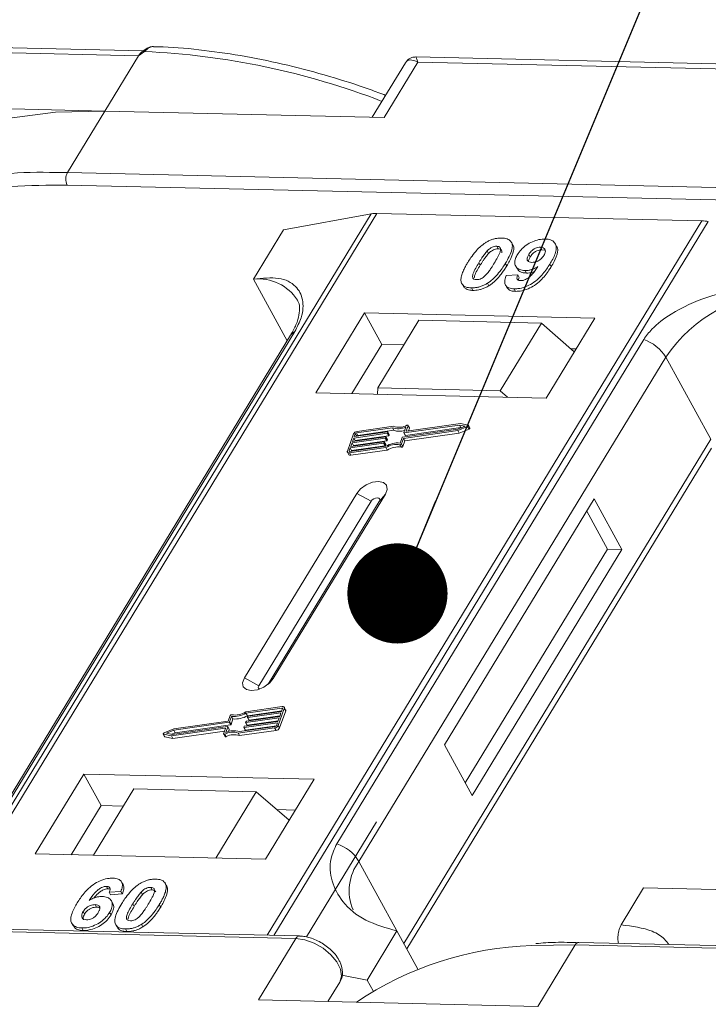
# Model space of a CAD drawing. Header units: millimetres. Extents: x 506 to 1981, y 649 to 1682.
# Tile 66 of 86: x 1622 to 1656, y 1448 to 1497. Entities that reach past the tile are written whole.
import ezdxf

# ---------------------------------------------------------------- set-up
doc = ezdxf.new("R2010")
doc.units = ezdxf.units.MM
doc.linetypes.add('PHANTOM2', pattern=[31.75, 15.875, -3.175, 3.175, -3.175, 3.175, -3.175])
doc.styles.get("Standard").update_dxf_attribs({"font": '仿宋_GB2312.ttf', "width": 0.8})
doc.dimstyles.new('ISO-25.1', dxfattribs={"dimtxt": 6, "dimasz": 5, "dimexe": 3.5, "dimexo": 0.625, "dimgap": 1.5, "dimtad": 1, "dimtoh": 1, "dimtxsty": 'Standard', "dimcen": 2.5, "dimadec": 0, "dimazin": 0, "dimtfac": 1, "dimtmove": 0, "dimatfit": 3, "dimfxl": 0, "dimarcsym": 0})

msp = doc.modelspace()

# ---------------------------------------------------------------- linework, layer by layer
at = {"color": 7, "linetype": 'Continuous', "lineweight": 15}
for p, q in [((1628.036, 1495.747), (1593.499, 1496.54)), ((1593.597, 1496.28), (1627.78, 1495.495)), ((1627.78, 1495.495), (1626.099, 1492.733)), ((1628.079, 1495.706), (1627.78, 1495.495)), ((1674.347, 1494.685), (1641.626, 1495.435)), ((1641.097, 1495.138), (1639.448, 1492.427)), ((1640.043, 1492.413), (1641.723, 1495.175)), ((1641.723, 1495.175), (1674.468, 1494.424)), ((1626.099, 1492.733), (1612.155, 1493.053)), ((1624.232, 1489.664), (1626.099, 1492.733)), ((1626.099, 1492.733), (1640.043, 1492.413)), ((1624.232, 1489.664), (1623.344, 1489.67)), ((1658.415, 1488.88), (1624.232, 1489.664)), ((1624.217, 1489.042), (1658.4, 1488.258)), ((1639.395, 1487.608), (1617.715, 1451.978)), ((1617.984, 1451.972), (1639.681, 1487.629)), ((1635.018, 1486.802), (1639.395, 1487.608)), ((1639.681, 1487.629), (1655.898, 1487.257)), ((1655.898, 1487.257), (1634.201, 1451.6)), ((1634.534, 1451.592), (1656.214, 1487.222)), ((1635.018, 1486.802), (1633.524, 1484.347)), ((1646.455, 1486.059), (1646.386, 1486.185)), ((1648.642, 1485.994), (1648.573, 1486.12)), ((1645.185, 1485.755), (1645.254, 1485.629)), ((1645.657, 1485.989), (1645.726, 1485.863)), ((1647.257, 1485.579), (1647.326, 1485.453)), ((1647.911, 1485.813), (1647.842, 1485.939)), ((1647.911, 1485.813), (1648.039, 1485.787)), ((1644.763, 1485.164), (1644.832, 1485.038)), ((1646.155, 1485.003), (1646.086, 1485.129)), ((1648.378, 1484.973), (1648.309, 1485.1)), ((1646.603, 1485), (1646.672, 1484.874)), ((1647.068, 1484.775), (1647.137, 1484.649)), ((1633.524, 1484.347), (1635.206, 1481.272)), ((1645.2, 1484.146), (1645.269, 1484.02)), ((1646.127, 1484.521), (1646.711, 1484.56)), ((1646.711, 1484.56), (1646.78, 1484.434)), ((1643.968, 1484.048), (1644.037, 1483.922)), ((1644.393, 1483.911), (1644.462, 1483.785)), ((1646.092, 1484.055), (1646.161, 1483.929)), ((1646.526, 1483.862), (1646.595, 1483.736)), ((1639.055, 1482.665), (1636.627, 1478.675)), ((1650.548, 1482.401), (1639.055, 1482.665)), ((1639.055, 1482.665), (1639.917, 1481.089)), ((1641.777, 1482.291), (1639.723, 1478.915)), ((1647.883, 1482.151), (1641.777, 1482.291)), ((1645.829, 1478.775), (1647.883, 1482.151)), ((1647.883, 1482.151), (1649.527, 1480.724)), ((1648.12, 1478.411), (1650.548, 1482.401)), ((1620.272, 1456.563), (1635.585, 1481.729)), ((1635.37, 1481.542), (1620.057, 1456.376)), ((1652.989, 1481.329), (1637.676, 1456.164)), ((1639.917, 1481.089), (1638.423, 1478.634)), ((1641.03, 1481.063), (1639.917, 1481.089)), ((1649.614, 1480.866), (1649.356, 1480.872)), ((1638.784, 1455.286), (1654.097, 1480.452)), ((1656.338, 1476.355), (1654.097, 1480.452)), ((1636.627, 1478.675), (1648.12, 1478.411)), ((1639.723, 1478.915), (1639.7, 1478.604)), ((1645.829, 1478.775), (1639.723, 1478.915)), ((1646.197, 1478.455), (1645.829, 1478.775)), ((1638.55, 1476.488), (1640.21, 1476.724)), ((1640.448, 1476.926), (1638.66, 1476.672)), ((1640.502, 1477.001), (1638.685, 1476.743)), ((1638.729, 1476.546), (1640.517, 1476.8)), ((1640.227, 1476.709), (1640.214, 1476.674)), ((1640.296, 1476.592), (1640.227, 1476.718)), ((1640.296, 1476.583), (1640.227, 1476.709)), ((1640.517, 1476.8), (1640.448, 1476.926)), ((1640.961, 1476.46), (1643.72, 1476.852)), ((1641.004, 1476.399), (1643.713, 1476.784)), ((1641.021, 1476.687), (1641.119, 1476.962)), ((1643.797, 1477.065), (1641.037, 1476.673)), ((1641.106, 1476.547), (1643.866, 1476.939)), ((1641.138, 1476.771), (1641.23, 1477.028)), ((1641.146, 1476.757), (1641.138, 1476.771)), ((1643.841, 1477.138), (1641.154, 1476.757)), ((1641.298, 1476.92), (1641.229, 1477.046)), ((1641.23, 1477.028), (1641.299, 1476.902)), ((1641.252, 1476.771), (1641.299, 1476.902)), ((1643.713, 1476.784), (1644.205, 1476.991)), ((1643.782, 1476.658), (1643.713, 1476.784)), ((1643.72, 1476.852), (1644.082, 1477.004)), ((1643.782, 1476.658), (1644.274, 1476.865)), ((1644.082, 1477.004), (1643.797, 1477.065)), ((1643.866, 1476.939), (1643.797, 1477.065)), ((1644.229, 1477.056), (1643.841, 1477.138)), ((1643.866, 1476.939), (1643.906, 1476.93)), ((1644.205, 1476.991), (1644.274, 1476.865)), ((1644.313, 1476.92), (1644.244, 1477.046)), ((1638.51, 1476.617), (1638.204, 1475.766)), ((1638.372, 1475.992), (1640.032, 1476.227)), ((1640.096, 1476.405), (1638.436, 1476.169)), ((1638.461, 1476.24), (1640.121, 1476.476)), ((1638.525, 1476.417), (1638.461, 1476.24)), ((1638.505, 1476.043), (1640.165, 1476.279)), ((1640.185, 1476.653), (1638.525, 1476.417)), ((1638.594, 1476.291), (1638.525, 1476.417)), ((1638.601, 1476.63), (1638.55, 1476.488)), ((1638.581, 1476.257), (1638.594, 1476.291)), ((1638.594, 1476.291), (1640.254, 1476.527)), ((1638.669, 1476.505), (1638.601, 1476.63)), ((1638.66, 1476.672), (1638.729, 1476.546)), ((1640.049, 1476.213), (1640.036, 1476.177)), ((1640.117, 1476.096), (1640.048, 1476.222)), ((1640.049, 1476.213), (1640.118, 1476.087)), ((1640.165, 1476.279), (1640.096, 1476.405)), ((1640.138, 1476.461), (1640.125, 1476.426)), ((1640.194, 1476.3), (1640.125, 1476.426)), ((1640.207, 1476.344), (1640.138, 1476.47)), ((1640.207, 1476.335), (1640.138, 1476.461)), ((1640.254, 1476.527), (1640.185, 1476.653)), ((1640.194, 1476.3), (1640.207, 1476.335)), ((1640.283, 1476.548), (1640.214, 1476.674)), ((1640.283, 1476.548), (1640.296, 1476.583)), ((1640.833, 1476.165), (1640.932, 1476.439)), ((1640.905, 1476.125), (1641.004, 1476.399)), ((1640.974, 1475.999), (1641.073, 1476.273)), ((1641.073, 1476.273), (1641.004, 1476.399)), ((1641.021, 1476.678), (1641.09, 1476.552)), ((1656.338, 1476.355), (1641.025, 1451.189)), ((1641.106, 1476.547), (1641.037, 1476.673)), ((1641.073, 1476.273), (1643.782, 1476.658)), ((1638.346, 1475.921), (1638.295, 1475.779)), ((1638.295, 1475.779), (1638.311, 1475.75)), ((1638.303, 1475.679), (1640.119, 1475.937)), ((1638.328, 1475.75), (1640.116, 1476.004)), ((1640.007, 1476.156), (1638.346, 1475.921)), ((1638.415, 1475.795), (1638.346, 1475.921)), ((1638.436, 1476.169), (1638.372, 1475.992)), ((1638.372, 1475.553), (1640.188, 1475.811)), ((1638.403, 1475.76), (1638.415, 1475.795)), ((1638.415, 1475.795), (1640.076, 1476.03)), ((1638.505, 1476.043), (1638.436, 1476.169)), ((1638.492, 1476.009), (1638.505, 1476.043)), ((1640.076, 1476.03), (1640.007, 1476.156)), ((1640.105, 1476.051), (1640.036, 1476.177)), ((1640.105, 1476.051), (1640.118, 1476.087)), ((1640.188, 1475.811), (1640.119, 1475.937)), ((1640.828, 1476.083), (1640.897, 1475.957)), ((1640.974, 1475.999), (1640.905, 1476.125)), ((1641.168, 1450.928), (1656.372, 1475.914)), ((1638.205, 1475.711), (1638.274, 1475.585)), ((1638.372, 1475.553), (1638.303, 1475.679)), ((1638.668, 1473.649), (1633.065, 1464.442)), ((1634.502, 1464.409), (1640.104, 1473.616)), ((1638.668, 1473.649), (1639.388, 1473.259)), ((1640.104, 1473.616), (1639.798, 1473.25)), ((1650.52, 1473.377), (1643.05, 1461.101)), ((1651.899, 1470.855), (1650.52, 1473.377)), ((1639.388, 1473.259), (1633.786, 1464.052)), ((1634.246, 1464.125), (1639.798, 1473.25)), ((1651.181, 1470.872), (1650.146, 1472.763)), ((1644.085, 1459.21), (1651.181, 1470.872)), ((1644.43, 1458.579), (1651.899, 1470.855)), ((1651.899, 1470.855), (1651.181, 1470.872)), ((1633.786, 1464.052), (1633.065, 1464.442)), ((1634.502, 1464.409), (1634.313, 1464.183)), ((1634.958, 1463.009), (1633.142, 1462.751)), ((1635.125, 1462.851), (1635.056, 1462.977)), ((1632.356, 1462.563), (1632.257, 1462.289)), ((1632.428, 1462.523), (1632.33, 1462.248)), ((1632.497, 1462.397), (1632.428, 1462.523)), ((1634.933, 1462.938), (1633.145, 1462.684)), ((1633.214, 1462.558), (1633.145, 1462.684)), ((1633.165, 1462.283), (1634.826, 1462.519)), ((1633.213, 1462.475), (1633.225, 1462.51)), ((1633.213, 1462.466), (1633.282, 1462.34)), ((1633.214, 1462.558), (1634.927, 1462.801)), ((1634.889, 1462.696), (1633.229, 1462.46)), ((1633.298, 1462.334), (1633.229, 1462.46)), ((1633.255, 1462.531), (1634.915, 1462.767)), ((1633.298, 1462.334), (1634.838, 1462.553)), ((1634.752, 1462.071), (1635.057, 1462.922)), ((1634.821, 1461.945), (1635.126, 1462.796)), ((1634.826, 1462.519), (1634.889, 1462.696)), ((1634.915, 1462.767), (1634.966, 1462.909)), ((1634.959, 1462.89), (1634.933, 1462.938)), ((1635.057, 1462.922), (1635.126, 1462.796)), ((1629.465, 1461.623), (1632.224, 1462.015)), ((1632.3, 1462.227), (1629.541, 1461.836)), ((1632.257, 1462.289), (1629.548, 1461.904)), ((1629.61, 1461.71), (1632.369, 1462.101)), ((1632.241, 1462), (1632.142, 1461.726)), ((1632.309, 1461.883), (1632.24, 1462.009)), ((1632.31, 1461.874), (1632.241, 1462)), ((1632.369, 1462.101), (1632.3, 1462.227)), ((1632.399, 1462.122), (1632.33, 1462.248)), ((1632.399, 1462.122), (1632.497, 1462.397)), ((1632.814, 1461.762), (1634.602, 1462.016)), ((1633.034, 1461.978), (1633.047, 1462.014)), ((1633.034, 1461.969), (1633.103, 1461.843)), ((1634.711, 1462.2), (1633.051, 1461.964)), ((1633.12, 1461.838), (1633.051, 1461.964)), ((1633.076, 1462.035), (1634.737, 1462.27)), ((1633.12, 1461.838), (1634.66, 1462.056)), ((1633.123, 1462.227), (1633.136, 1462.262)), ((1633.124, 1462.217), (1633.193, 1462.091)), ((1634.8, 1462.448), (1633.14, 1462.212)), ((1633.209, 1462.086), (1633.14, 1462.212)), ((1633.209, 1462.086), (1634.749, 1462.305)), ((1634.66, 1462.058), (1634.711, 1462.2)), ((1634.737, 1462.27), (1634.8, 1462.448)), ((1634.821, 1461.945), (1634.752, 1462.071)), ((1629.017, 1461.642), (1629.086, 1461.516)), ((1629.033, 1461.632), (1629.42, 1461.549)), ((1629.102, 1461.505), (1629.033, 1461.632)), ((1629.548, 1461.904), (1629.056, 1461.697)), ((1629.102, 1461.505), (1629.489, 1461.423)), ((1629.541, 1461.836), (1629.179, 1461.683)), ((1629.179, 1461.683), (1629.465, 1461.623)), ((1629.42, 1461.549), (1632.107, 1461.931)), ((1629.489, 1461.423), (1629.42, 1461.549)), ((1629.424, 1461.631), (1629.61, 1461.71)), ((1629.489, 1461.423), (1632.078, 1461.791)), ((1629.61, 1461.71), (1629.541, 1461.836)), ((1632.123, 1461.916), (1632.031, 1461.66)), ((1632.032, 1461.641), (1632.101, 1461.515)), ((1632.154, 1461.511), (1632.085, 1461.637)), ((1632.12, 1461.907), (1632.107, 1461.931)), ((1632.272, 1461.769), (1632.31, 1461.874)), ((1632.76, 1461.687), (1634.576, 1461.945)), ((1632.829, 1461.561), (1632.76, 1461.687)), ((1632.829, 1461.561), (1634.645, 1461.819)), ((1634.576, 1461.945), (1634.645, 1461.819)), ((1643.05, 1461.101), (1644.43, 1458.579)), ((1625.049, 1459.647), (1622.622, 1455.657)), ((1636.542, 1459.383), (1625.049, 1459.647)), ((1625.049, 1459.647), (1625.912, 1458.071)), ((1634.115, 1455.394), (1636.542, 1459.383)), ((1627.548, 1458.905), (1625.531, 1455.591)), ((1627.548, 1458.905), (1633.653, 1458.765)), ((1631.636, 1455.451), (1633.653, 1458.765)), ((1633.653, 1458.765), (1635.298, 1457.338)), ((1625.912, 1458.071), (1624.418, 1455.616)), ((1627.025, 1458.046), (1625.912, 1458.071)), ((1635.608, 1457.849), (1634.685, 1457.87)), ((1639.656, 1457.257), (1636.164, 1451.518)), ((1622.622, 1455.657), (1634.115, 1455.394)), ((1638.784, 1455.286), (1640.68, 1451.82)), ((1627.009, 1454.129), (1626.94, 1454.255)), ((1629.07, 1454.251), (1629.064, 1454.262)), ((1629.143, 1454.132), (1629.212, 1454.006)), ((1626.186, 1454.04), (1626.255, 1453.914)), ((1626.904, 1453.789), (1626.32, 1453.75)), ((1626.32, 1453.75), (1626.389, 1453.624)), ((1626.389, 1453.624), (1626.973, 1453.663)), ((1626.904, 1453.789), (1626.973, 1453.663)), ((1627.987, 1453.63), (1627.918, 1453.756)), ((1628.39, 1453.99), (1628.459, 1453.864)), ((1651.866, 1452.118), (1652.986, 1453.959)), ((1652.986, 1453.959), (1659.97, 1453.799)), ((1625.621, 1453.128), (1625.69, 1453.002)), ((1626.499, 1453.182), (1626.43, 1453.308)), ((1627.495, 1453.164), (1627.564, 1453.038)), ((1628.821, 1453.133), (1628.89, 1453.007)), ((1625.023, 1452.784), (1625.092, 1452.657)), ((1626.342, 1452.742), (1626.411, 1452.616)), ((1601.449, 1452.223), (1635.632, 1451.438)), ((1635.815, 1451.563), (1601.631, 1452.347)), ((1624.457, 1452.192), (1624.526, 1452.066)), ((1627.932, 1452.147), (1628.001, 1452.021)), ((1624.951, 1451.962), (1625.02, 1451.836)), ((1626.645, 1452.126), (1626.714, 1452)), ((1627.126, 1451.912), (1627.195, 1451.786)), ((1640.68, 1451.82), (1639.186, 1449.365)), ((1640.68, 1451.82), (1641.723, 1449.915)), ((1635.632, 1451.438), (1633.765, 1448.369)), ((1668.823, 1450.805), (1649.758, 1451.243)), ((1647.416, 1451.08), (1649.576, 1451.118)), ((1647.708, 1448.049), (1649.576, 1451.118)), ((1649.576, 1451.118), (1668.733, 1450.679)), ((1637.825, 1449.263), (1637.233, 1448.29)), ((1637.233, 1448.29), (1637.825, 1449.263)), ((1637.924, 1449.606), (1639.186, 1449.365)), ((1639.186, 1449.365), (1639.486, 1448.818)), ((1633.765, 1448.369), (1647.708, 1448.049))]:
    msp.add_line(p, q, dxfattribs=at)
at = {"color": 7, "linetype": 'Continuous', "lineweight": 15, "flags": 128}
for points in [[(1628.079, 1495.706), (1628.062, 1495.716), (1628.047, 1495.724), (1628.034, 1495.728), (1628.023, 1495.731), (1628.013, 1495.73), (1628.006, 1495.726), (1628.001, 1495.72), (1627.998, 1495.711)], [(1626.099, 1492.733), (1623.647, 1492.675), (1621.348, 1492.387), (1619.228, 1491.87), (1617.31, 1491.132), (1615.615, 1490.18), (1614.161, 1489.025), (1612.965, 1487.678), (1612.785, 1487.428)], [(1640.21, 1476.724), (1640.215, 1476.724), (1640.219, 1476.724), (1640.222, 1476.723), (1640.225, 1476.721), (1640.227, 1476.719), (1640.228, 1476.716), (1640.228, 1476.713), (1640.227, 1476.709)], [(1641.154, 1476.757), (1641.15, 1476.757), (1641.146, 1476.757), (1641.143, 1476.758), (1641.14, 1476.76), (1641.138, 1476.762), (1641.137, 1476.765), (1641.137, 1476.768), (1641.138, 1476.771)], [(1641.176, 1477.051), (1641.188, 1477.055), (1641.2, 1477.057), (1641.21, 1477.057), (1641.219, 1477.055), (1641.226, 1477.051), (1641.23, 1477.044), (1641.232, 1477.037), (1641.23, 1477.028)], [(1644.229, 1477.056), (1644.238, 1477.052), (1644.244, 1477.046), (1644.246, 1477.037), (1644.245, 1477.027), (1644.239, 1477.017), (1644.23, 1477.007), (1644.218, 1476.998), (1644.205, 1476.991)], [(1644.274, 1476.865), (1644.287, 1476.872), (1644.299, 1476.881), (1644.308, 1476.891), (1644.314, 1476.901), (1644.315, 1476.911), (1644.313, 1476.92)], [(1640.032, 1476.227), (1640.036, 1476.228), (1640.04, 1476.227), (1640.044, 1476.226), (1640.046, 1476.224), (1640.048, 1476.222), (1640.049, 1476.219), (1640.049, 1476.216), (1640.049, 1476.213)], [(1640.121, 1476.476), (1640.126, 1476.476), (1640.13, 1476.475), (1640.133, 1476.474), (1640.136, 1476.473), (1640.138, 1476.47), (1640.139, 1476.468), (1640.139, 1476.464), (1640.138, 1476.461)], [(1641.037, 1476.673), (1641.033, 1476.673), (1641.029, 1476.673), (1641.026, 1476.674), (1641.023, 1476.676), (1641.021, 1476.678), (1641.02, 1476.681), (1641.02, 1476.684), (1641.021, 1476.687)], [(1638.303, 1475.679), (1638.277, 1475.677), (1638.253, 1475.68), (1638.233, 1475.686), (1638.217, 1475.696), (1638.206, 1475.71), (1638.2, 1475.727), (1638.199, 1475.745), (1638.204, 1475.766)], [(1638.295, 1475.779), (1638.294, 1475.772), (1638.294, 1475.766), (1638.296, 1475.76), (1638.3, 1475.756), (1638.305, 1475.752), (1638.312, 1475.75), (1638.32, 1475.749), (1638.328, 1475.75)], [(1640.104, 1473.616), (1640.193, 1473.852), (1640.158, 1474.055), (1640.006, 1474.193), (1639.759, 1474.246), (1639.456, 1474.206), (1639.142, 1474.078), (1638.865, 1473.883), (1638.668, 1473.649)], [(1639.798, 1473.25), (1639.823, 1473.317), (1639.813, 1473.375), (1639.77, 1473.414), (1639.699, 1473.429), (1639.613, 1473.418), (1639.523, 1473.381), (1639.445, 1473.326), (1639.388, 1473.259)], [(1633.065, 1464.442), (1632.977, 1464.206), (1633.012, 1464.003), (1633.164, 1463.865), (1633.41, 1463.812), (1633.714, 1463.852), (1634.028, 1463.98), (1634.304, 1464.176), (1634.502, 1464.409)], [(1633.786, 1464.052), (1633.761, 1463.985), (1633.771, 1463.927), (1633.814, 1463.888), (1633.819, 1463.886)], [(1634.958, 1463.009), (1634.984, 1463.011), (1635.008, 1463.008), (1635.028, 1463.002), (1635.044, 1462.991), (1635.056, 1462.978), (1635.062, 1462.961), (1635.062, 1462.942), (1635.057, 1462.922)], [(1633.229, 1462.46), (1633.225, 1462.46), (1633.221, 1462.46), (1633.217, 1462.462), (1633.215, 1462.463), (1633.213, 1462.466), (1633.212, 1462.468), (1633.212, 1462.471), (1633.213, 1462.475)], [(1634.966, 1462.909), (1634.967, 1462.916), (1634.967, 1462.922), (1634.965, 1462.927), (1634.961, 1462.932), (1634.956, 1462.935), (1634.949, 1462.938), (1634.941, 1462.938), (1634.933, 1462.938)], [(1632.224, 1462.015), (1632.228, 1462.015), (1632.232, 1462.015), (1632.236, 1462.014), (1632.238, 1462.012), (1632.24, 1462.01), (1632.241, 1462.007), (1632.241, 1462.004), (1632.241, 1462)], [(1633.051, 1461.964), (1633.046, 1461.964), (1633.043, 1461.964), (1633.039, 1461.965), (1633.036, 1461.967), (1633.035, 1461.969), (1633.034, 1461.972), (1633.033, 1461.975), (1633.034, 1461.978)], [(1633.14, 1462.212), (1633.136, 1462.212), (1633.132, 1462.212), (1633.128, 1462.213), (1633.126, 1462.215), (1633.124, 1462.217), (1633.123, 1462.22), (1633.123, 1462.223), (1633.123, 1462.227)], [(1629.033, 1461.632), (1629.023, 1461.635), (1629.017, 1461.642), (1629.015, 1461.65), (1629.016, 1461.66), (1629.022, 1461.671), (1629.031, 1461.681), (1629.043, 1461.69), (1629.056, 1461.697)], [(1632.085, 1461.637), (1632.073, 1461.633), (1632.062, 1461.63), (1632.051, 1461.63), (1632.042, 1461.633), (1632.035, 1461.637), (1632.031, 1461.643), (1632.03, 1461.651), (1632.031, 1461.66)], [(1632.101, 1461.515), (1632.104, 1461.511), (1632.111, 1461.507), (1632.12, 1461.504), (1632.131, 1461.504), (1632.142, 1461.507), (1632.154, 1461.511)], [(1632.107, 1461.931), (1632.111, 1461.931), (1632.115, 1461.931), (1632.119, 1461.93), (1632.121, 1461.928), (1632.123, 1461.926), (1632.124, 1461.923), (1632.124, 1461.92), (1632.123, 1461.916)], [(1635.632, 1451.438), (1636.079, 1451.374), (1636.546, 1451.207), (1636.995, 1450.952), (1637.385, 1450.629), (1637.684, 1450.268), (1637.865, 1449.899), (1637.914, 1449.554), (1637.825, 1449.263)]]:
    msp.add_lwpolyline(points, dxfattribs=at)
at = {"color": 7, "linetype": 'Continuous', "lineweight": 15}
for centre, radius, start, end in [((1626.384, 1458.138), 37.606, 68.8867, 87.4164), ((1622.796, 1472.493), 17.186, 88.173, 122.2769), ((1624.825, 1489.339), 0.676, 151.2883, 206.0774), ((1639.641, 1486.226), 1.404, 88.3644, 100.0749), ((1655.846, 1485.334), 1.923, 78.9596, 88.4511), ((1633.764, 1482.04), 2.32, 32.7281, 95.9449), ((1660.269, 1476.3), 7.439, 91.2925, 146.0732), ((1635.783, 1481.285), 0.486, 114.0472, 148.0355), ((1652.347, 1479.38), 2.052, 31.4947, 71.765), ((1638.715, 1476.516), 0.229, 97.4207, 153.8527), ((1640.739, 1477.785), 0.907, 251.2927, 294.8085), ((1640.784, 1477.77), 0.819, 249.8549, 298.6145), ((1640.798, 1477.602), 0.85, 250.6487, 287.8017), ((1641.279, 1476.911), 0.0214, 336.1246, 26.8104), ((1638.67, 1476.596), 0.0762, 97.4207, 153.8527), ((1638.739, 1476.47), 0.0769, 97.5763, 152.4403), ((1640.091, 1476.442), 0.0381, 277.4207, 333.8527), ((1640.16, 1476.316), 0.0381, 277.4207, 333.8527), ((1640.18, 1476.691), 0.0381, 277.4207, 333.8527), ((1640.197, 1476.339), 0.011, 336.9348, 26.0002), ((1640.249, 1476.565), 0.0381, 277.4207, 333.8527), ((1640.286, 1476.588), 0.011, 336.9348, 26.0002), ((1640.966, 1476.422), 0.0381, 97.4207, 153.8527), ((1641.102, 1476.561), 0.0149, 216.6597, 287.1115), ((1640.002, 1476.194), 0.0381, 277.4207, 333.8527), ((1640.071, 1476.068), 0.0381, 277.4207, 333.8527), ((1640.719, 1474.997), 1.173, 84.4424, 120.9301), ((1640.107, 1476.091), 0.011, 336.9348, 26.0002), ((1640.662, 1475.1), 0.998, 80.3986, 122.9491), ((1640.731, 1474.974), 0.998, 80.3986, 122.9491), ((1640.839, 1476.156), 0.0736, 261.7629, 334.647), ((1640.908, 1476.03), 0.0736, 261.7629, 334.647), ((1638.346, 1475.638), 0.0892, 216.6597, 287.1115), ((1632.422, 1462.532), 0.0736, 81.7629, 154.647), ((1632.542, 1463.69), 1.173, 264.4424, 300.9301), ((1632.599, 1463.588), 0.998, 260.3986, 302.9491), ((1632.611, 1463.564), 1.173, 264.4424, 300.9301), ((1633.26, 1462.493), 0.0381, 97.4207, 153.8527), ((1635.066, 1462.822), 0.0661, 336.9348, 26.0002), ((1632.296, 1462.265), 0.0381, 277.4207, 333.8527), ((1632.365, 1462.139), 0.0381, 277.4207, 333.8527), ((1633.081, 1461.997), 0.0381, 97.4207, 153.8527), ((1633.17, 1462.245), 0.0381, 97.4207, 153.8527), ((1633.205, 1462.1), 0.0149, 216.6597, 287.1115), ((1633.294, 1462.348), 0.0149, 216.6597, 287.1115), ((1634.547, 1462.171), 0.229, 277.4207, 333.8527), ((1634.592, 1462.091), 0.0762, 277.4207, 333.8527), ((1629.104, 1461.527), 0.0212, 210.2186, 262.8226), ((1632.478, 1460.918), 0.819, 69.8549, 118.6145), ((1632.523, 1460.903), 0.907, 71.2927, 114.8085), ((1632.547, 1460.792), 0.819, 69.8549, 118.6145), ((1632.299, 1461.878), 0.011, 336.9348, 26.0002), ((1633.115, 1461.852), 0.0149, 216.6597, 287.1115), ((1634.616, 1462.045), 0.229, 277.4207, 333.8527), ((1637.034, 1454.214), 2.052, 31.4947, 71.765), ((1640.729, 1453.823), 2.434, 143.0587, 202.974), ((1635.824, 1451.353), 0.21, 92.0598, 156.0028), ((1649.775, 1451.022), 0.221, 94.3757, 154.3004), ((1647.884, 1434.615), 16.472, 91.6287, 124.0831)]:
    msp.add_arc(centre, radius, start, end, dxfattribs=at)
at = {"color": 3, "linetype": 'PHANTOM2', "lineweight": 9, "ltscale": 1.030123}
msp.add_spline([(1668.774, 1505.623), (1679.347, 1471.386), (1655.682, 1426.576), (1666.255, 1392.338)], degree=3, dxfattribs=at)
at = {"color": 7, "linetype": 'Continuous', "lineweight": 15}
for points, knots in [([(1628.494, 1495.949), (1628.45, 1495.946), (1628.356, 1495.939), (1628.187, 1495.866), (1628.075, 1495.78), (1628.006, 1495.726)], [0, 0, 0, 0, 0.249637, 0.538323, 1, 1, 1, 1]), ([(1628.535, 1495.949), (1628.53, 1495.95), (1628.491, 1495.962), (1628.41, 1495.939), (1628.296, 1495.89), (1628.187, 1495.808), (1628.113, 1495.738), (1628.079, 1495.706)], [0, 0, 0, 0, 0.033044, 0.285426, 0.531875, 0.785768, 1, 1, 1, 1]), ([(1640.111, 1493.517), (1639.856, 1493.615), (1638.922, 1493.972), (1637.288, 1494.484), (1635.211, 1495.043), (1633.119, 1495.481), (1631.044, 1495.78), (1629.507, 1495.933), (1628.692, 1495.938), (1628.534, 1495.939)], [0, 0, 0, 0, 0.064257, 0.235538, 0.411454, 0.590698, 0.772379, 0.955884, 1, 1, 1, 1]), ([(1628.013, 1495.73), (1628, 1495.72), (1627.975, 1495.702), (1627.949, 1495.682), (1627.937, 1495.673)], [0, 0, 0, 0, 0.518796, 1, 1, 1, 1]), ([(1641.624, 1495.435), (1641.56, 1495.432), (1641.45, 1495.425), (1641.266, 1495.34), (1641.182, 1495.244), (1641.137, 1495.191)], [0, 0, 0, 0, 0.389383, 0.666862, 1, 1, 1, 1]), ([(1641.625, 1495.429), (1641.625, 1495.431), (1641.624, 1495.455), (1641.647, 1495.372), (1641.698, 1495.241), (1641.723, 1495.175)], [0, 0, 0, 0, 0.044603, 0.521109, 1, 1, 1, 1]), ([(1641.723, 1495.175), (1641.584, 1495.232), (1641.367, 1495.319), (1641.172, 1495.252), (1641.101, 1495.138), (1641.069, 1495.087)], [0, 0, 0, 0, 0.498413, 0.772928, 1, 1, 1, 1]), ([(1613.906, 1486.497), (1614.129, 1486.655), (1614.838, 1487.16), (1616.426, 1487.884), (1618.683, 1488.589), (1621.347, 1489.018), (1623.27, 1489.034), (1624.217, 1489.042)], [0, 0, 0, 0, 0.088375, 0.281114, 0.527622, 0.767417, 1, 1, 1, 1]), ([(1644.211, 1485.177), (1644.262, 1485.259), (1644.379, 1485.445), (1644.628, 1485.769), (1644.887, 1486.026), (1645.078, 1486.15), (1645.099, 1486.164)], [0, 0, 0, 0, 0.236731, 0.537555, 0.949668, 1, 1, 1, 1]), ([(1645.099, 1486.164), (1645.15, 1486.194), (1645.253, 1486.255), (1645.417, 1486.323), (1645.584, 1486.371), (1645.719, 1486.391), (1645.827, 1486.398), (1645.879, 1486.398), (1645.906, 1486.398)], [0, 0, 0, 0, 0.193776, 0.3936, 0.587864, 0.788908, 0.894169, 1, 1, 1, 1]), ([(1645.906, 1486.398), (1645.999, 1486.389), (1646.187, 1486.372), (1646.366, 1486.245), (1646.451, 1486.06), (1646.408, 1485.688), (1646.223, 1485.366), (1646.086, 1485.129)], [0, 0, 0, 0, 0.147566, 0.296688, 0.431278, 0.580404, 1, 1, 1, 1]), ([(1646.155, 1485.003), (1646.204, 1485.085), (1646.354, 1485.341), (1646.498, 1485.678), (1646.521, 1485.956), (1646.46, 1486.031), (1646.443, 1486.052)], [0, 0, 0, 0, 0.220552, 0.687786, 0.91457, 1, 1, 1, 1]), ([(1646.69, 1485.568), (1646.745, 1485.651), (1646.857, 1485.816), (1647.119, 1486.046), (1647.431, 1486.223), (1647.77, 1486.336), (1647.974, 1486.344), (1648.08, 1486.348)], [0, 0, 0, 0, 0.197927, 0.397728, 0.597413, 0.790584, 1, 1, 1, 1]), ([(1648.08, 1486.348), (1648.174, 1486.339), (1648.361, 1486.322), (1648.544, 1486.192), (1648.64, 1485.999), (1648.612, 1485.667), (1648.461, 1485.354), (1648.331, 1485.136), (1648.309, 1485.1)], [0, 0, 0, 0, 0.148288, 0.297745, 0.443713, 0.607791, 0.934708, 1, 1, 1, 1]), ([(1644.763, 1485.164), (1644.788, 1485.205), (1644.839, 1485.287), (1644.911, 1485.398), (1644.978, 1485.497), (1645.041, 1485.583), (1645.107, 1485.67), (1645.159, 1485.727), (1645.185, 1485.755)], [0, 0, 0, 0, 0.205942, 0.411959, 0.558149, 0.704502, 0.851801, 1, 1, 1, 1]), ([(1644.832, 1485.038), (1644.857, 1485.079), (1644.908, 1485.161), (1644.98, 1485.272), (1645.047, 1485.371), (1645.11, 1485.457), (1645.176, 1485.544), (1645.228, 1485.601), (1645.254, 1485.629)], [0, 0, 0, 0, 0.205942, 0.411959, 0.558149, 0.704502, 0.851801, 1, 1, 1, 1]), ([(1645.185, 1485.755), (1645.228, 1485.797), (1645.297, 1485.865), (1645.422, 1485.941), (1645.535, 1485.98), (1645.613, 1485.988), (1645.652, 1485.989), (1645.657, 1485.989)], [0, 0, 0, 0, 0.3348035, 0.5425606, 0.750382, 0.9707212, 1, 1, 1, 1]), ([(1645.254, 1485.629), (1645.297, 1485.671), (1645.366, 1485.739), (1645.491, 1485.815), (1645.604, 1485.853), (1645.682, 1485.862), (1645.721, 1485.863), (1645.726, 1485.863)], [0, 0, 0, 0, 0.334804, 0.542561, 0.750382, 0.970721, 1, 1, 1, 1]), ([(1645.657, 1485.989), (1645.696, 1485.984), (1645.766, 1485.977), (1645.832, 1485.928), (1645.857, 1485.835), (1645.824, 1485.665), (1645.702, 1485.424), (1645.592, 1485.24), (1645.537, 1485.147)], [0, 0, 0, 0, 0.104614, 0.188814, 0.273512, 0.444127, 0.719481, 1, 1, 1, 1]), ([(1645.726, 1485.863), (1645.765, 1485.858), (1645.835, 1485.851), (1645.9, 1485.801), (1645.923, 1485.734), (1645.911, 1485.68), (1645.905, 1485.654)], [0, 0, 0, 0, 0.293658, 0.530016, 0.767769, 1, 1, 1, 1]), ([(1647.068, 1484.775), (1646.975, 1484.785), (1646.789, 1484.805), (1646.618, 1484.944), (1646.54, 1485.136), (1646.573, 1485.355), (1646.654, 1485.504), (1646.69, 1485.568)], [0, 0, 0, 0, 0.210189, 0.421773, 0.623603, 0.837034, 1, 1, 1, 1]), ([(1647.41, 1485.183), (1647.364, 1485.187), (1647.278, 1485.196), (1647.195, 1485.256), (1647.164, 1485.339), (1647.185, 1485.451), (1647.23, 1485.531), (1647.257, 1485.579)], [0, 0, 0, 0, 0.2139369, 0.3980753, 0.5830907, 0.7516657, 1, 1, 1, 1]), ([(1647.257, 1485.579), (1647.292, 1485.633), (1647.348, 1485.717), (1647.469, 1485.826), (1647.587, 1485.89), (1647.718, 1485.933), (1647.798, 1485.937), (1647.842, 1485.939)], [0, 0, 0, 0, 0.2913202, 0.4655393, 0.6416315, 0.798664, 1, 1, 1, 1]), ([(1647.326, 1485.453), (1647.361, 1485.506), (1647.417, 1485.591), (1647.538, 1485.7), (1647.656, 1485.764), (1647.787, 1485.807), (1647.867, 1485.811), (1647.911, 1485.813)], [0, 0, 0, 0, 0.29132, 0.465539, 0.641632, 0.798664, 1, 1, 1, 1]), ([(1647.842, 1485.939), (1647.888, 1485.933), (1647.981, 1485.922), (1648.063, 1485.847), (1648.096, 1485.748), (1648.069, 1485.635), (1648.028, 1485.561), (1648.009, 1485.527)], [0, 0, 0, 0, 0.207955, 0.420406, 0.62732, 0.827707, 1, 1, 1, 1]), ([(1648.378, 1484.973), (1648.426, 1485.055), (1648.571, 1485.303), (1648.699, 1485.636), (1648.707, 1485.9), (1648.644, 1485.973), (1648.631, 1485.987)], [0, 0, 0, 0, 0.2271221, 0.6848597, 0.9348975, 1, 1, 1, 1]), ([(1643.889, 1484.179), (1643.881, 1484.213), (1643.865, 1484.281), (1643.876, 1484.428), (1643.926, 1484.619), (1644.016, 1484.826), (1644.114, 1485.013), (1644.178, 1485.123), (1644.211, 1485.177)], [0, 0, 0, 0, 0.1184406, 0.2393457, 0.4595932, 0.6849248, 0.8422399, 1, 1, 1, 1]), ([(1644.642, 1484.32), (1644.596, 1484.327), (1644.522, 1484.336), (1644.462, 1484.393), (1644.444, 1484.488), (1644.48, 1484.658), (1644.605, 1484.898), (1644.71, 1485.075), (1644.763, 1485.164)], [0, 0, 0, 0, 0.1253702, 0.2022903, 0.2791788, 0.4647576, 0.7305818, 1, 1, 1, 1]), ([(1645.537, 1485.147), (1645.512, 1485.106), (1645.461, 1485.024), (1645.389, 1484.913), (1645.322, 1484.814), (1645.258, 1484.727), (1645.192, 1484.639), (1645.14, 1484.583), (1645.114, 1484.554)], [0, 0, 0, 0, 0.20527, 0.410616, 0.55715, 0.703844, 0.851471, 1, 1, 1, 1]), ([(1646.086, 1485.129), (1646.035, 1485.047), (1645.918, 1484.861), (1645.673, 1484.544), (1645.417, 1484.288), (1645.227, 1484.164), (1645.2, 1484.146)], [0, 0, 0, 0, 0.237281, 0.538591, 0.932677, 1, 1, 1, 1]), ([(1648.309, 1485.1), (1648.258, 1485.018), (1648.101, 1484.772), (1647.829, 1484.432), (1647.439, 1484.124), (1647.077, 1483.944), (1646.76, 1483.866), (1646.588, 1483.863), (1646.526, 1483.862)], [0, 0, 0, 0, 0.1423372, 0.4291269, 0.5899433, 0.7512055, 0.9098946, 1, 1, 1, 1]), ([(1647.244, 1485.232), (1647.246, 1485.258), (1647.253, 1485.328), (1647.298, 1485.405), (1647.326, 1485.453)], [0, 0, 0, 0, 0.366323, 1, 1, 1, 1]), ([(1648.009, 1485.527), (1647.976, 1485.478), (1647.921, 1485.397), (1647.796, 1485.294), (1647.668, 1485.229), (1647.534, 1485.186), (1647.451, 1485.184), (1647.41, 1485.183)], [0, 0, 0, 0, 0.2673945, 0.4472142, 0.6271221, 0.8130653, 1, 1, 1, 1]), ([(1644.535, 1484.406), (1644.539, 1484.439), (1644.553, 1484.556), (1644.678, 1484.773), (1644.78, 1484.949), (1644.832, 1485.038)], [0, 0, 0, 0, 0.166989, 0.580698, 1, 1, 1, 1]), ([(1645.269, 1484.02), (1645.317, 1484.052), (1645.415, 1484.118), (1645.578, 1484.257), (1645.75, 1484.436), (1645.911, 1484.637), (1646.045, 1484.827), (1646.119, 1484.944), (1646.155, 1485.003)], [0, 0, 0, 0, 0.118595, 0.239509, 0.447458, 0.659935, 0.829685, 1, 1, 1, 1]), ([(1646.595, 1483.736), (1646.695, 1483.74), (1646.898, 1483.748), (1647.233, 1483.857), (1647.562, 1484.035), (1647.94, 1484.35), (1648.193, 1484.679), (1648.341, 1484.913), (1648.378, 1484.973)], [0, 0, 0, 0, 0.14324, 0.28761, 0.430449, 0.591135, 0.89544, 1, 1, 1, 1]), ([(1646.683, 1484.88), (1646.697, 1484.85), (1646.739, 1484.756), (1646.9, 1484.67), (1647.067, 1484.656), (1647.137, 1484.649)], [0, 0, 0, 0, 0.20752, 0.66568, 1, 1, 1, 1]), ([(1646.846, 1484.27), (1646.887, 1484.272), (1646.968, 1484.277), (1647.114, 1484.335), (1647.279, 1484.438), (1647.493, 1484.658), (1647.623, 1484.842), (1647.712, 1484.969)], [0, 0, 0, 0, 0.112015, 0.224355, 0.367768, 0.565827, 1, 1, 1, 1]), ([(1647.712, 1484.969), (1647.661, 1484.94), (1647.557, 1484.881), (1647.418, 1484.829), (1647.308, 1484.799), (1647.226, 1484.784), (1647.146, 1484.776), (1647.094, 1484.776), (1647.068, 1484.775)], [0, 0, 0, 0, 0.243491, 0.496266, 0.61821, 0.741704, 0.870158, 1, 1, 1, 1]), ([(1647.137, 1484.649), (1647.186, 1484.65), (1647.287, 1484.652), (1647.42, 1484.682), (1647.498, 1484.709), (1647.519, 1484.717)], [0, 0, 0, 0, 0.409454, 0.83528, 1, 1, 1, 1]), ([(1635.585, 1481.729), (1635.703, 1481.963), (1636.004, 1482.563), (1636.016, 1483.358), (1635.661, 1484.063), (1634.846, 1484.478), (1633.963, 1484.391), (1633.524, 1484.347)], [0, 0, 0, 0, 0.125713, 0.321276, 0.524466, 0.763484, 1, 1, 1, 1]), ([(1644.393, 1483.911), (1644.346, 1483.914), (1644.251, 1483.919), (1644.125, 1483.949), (1644.017, 1484), (1643.95, 1484.063), (1643.91, 1484.125), (1643.896, 1484.161), (1643.889, 1484.179)], [0, 0, 0, 0, 0.192635, 0.388697, 0.582015, 0.783044, 0.890959, 1, 1, 1, 1]), ([(1645.2, 1484.146), (1645.149, 1484.116), (1645.046, 1484.054), (1644.882, 1483.986), (1644.715, 1483.938), (1644.579, 1483.918), (1644.472, 1483.911), (1644.419, 1483.911), (1644.393, 1483.911)], [0, 0, 0, 0, 0.193769, 0.393564, 0.587886, 0.789131, 0.894283, 1, 1, 1, 1]), ([(1645.114, 1484.554), (1645.071, 1484.512), (1645.002, 1484.444), (1644.878, 1484.369), (1644.766, 1484.33), (1644.688, 1484.321), (1644.648, 1484.321), (1644.642, 1484.32)], [0, 0, 0, 0, 0.333678, 0.540413, 0.747264, 0.961209, 1, 1, 1, 1]), ([(1646.526, 1483.862), (1646.432, 1483.871), (1646.264, 1483.888), (1646.106, 1484.005), (1646.036, 1484.18), (1646.065, 1484.365), (1646.114, 1484.488), (1646.127, 1484.521)], [0, 0, 0, 0, 0.242788, 0.438865, 0.634801, 0.900936, 1, 1, 1, 1]), ([(1646.711, 1484.56), (1646.691, 1484.511), (1646.66, 1484.435), (1646.671, 1484.345), (1646.717, 1484.296), (1646.781, 1484.274), (1646.828, 1484.271), (1646.846, 1484.27)], [0, 0, 0, 0, 0.344714, 0.529059, 0.714209, 0.892196, 1, 1, 1, 1]), ([(1646.741, 1484.293), (1646.743, 1484.319), (1646.747, 1484.364), (1646.77, 1484.413), (1646.78, 1484.434)], [0, 0, 0, 0, 0.569737, 1, 1, 1, 1]), ([(1644.04, 1483.925), (1644.053, 1483.911), (1644.088, 1483.872), (1644.179, 1483.829), (1644.285, 1483.8), (1644.382, 1483.789), (1644.435, 1483.786), (1644.462, 1483.785)], [0, 0, 0, 0, 0.143925, 0.415852, 0.697483, 0.848301, 1, 1, 1, 1]), ([(1644.462, 1483.785), (1644.511, 1483.786), (1644.609, 1483.786), (1644.768, 1483.809), (1644.933, 1483.854), (1645.074, 1483.911), (1645.186, 1483.969), (1645.241, 1484.003), (1645.269, 1484.02)], [0, 0, 0, 0, 0.193594, 0.390501, 0.584817, 0.78683, 0.892868, 1, 1, 1, 1]), ([(1646.164, 1483.932), (1646.2, 1483.884), (1646.269, 1483.792), (1646.442, 1483.745), (1646.556, 1483.738), (1646.595, 1483.736)], [0, 0, 0, 0, 0.415852, 0.802138, 1, 1, 1, 1]), ([(1660.101, 1483.737), (1659.471, 1483.806), (1658.21, 1483.942), (1656.164, 1483.518), (1654.529, 1482.769), (1653.467, 1481.982), (1653.118, 1481.506), (1652.989, 1481.329)], [0, 0, 0, 0, 0.249096, 0.498243, 0.745205, 0.90541, 1, 1, 1, 1]), ([(1635.708, 1483.291), (1635.719, 1483.276), (1635.788, 1483.183), (1635.825, 1482.979), (1635.808, 1482.574), (1635.674, 1482.093), (1635.468, 1481.722), (1635.368, 1481.541)], [0, 0, 0, 0, 0.054359, 0.333223, 0.559722, 0.78604, 1, 1, 1, 1]), ([(1637.676, 1456.164), (1637.564, 1455.917), (1637.28, 1455.287), (1637.389, 1454.27), (1637.946, 1453.195), (1639.037, 1452.276), (1640.134, 1451.971), (1640.68, 1451.82)], [0, 0, 0, 0, 0.125713, 0.321276, 0.524466, 0.763484, 1, 1, 1, 1]), ([(1624.722, 1453.211), (1624.774, 1453.293), (1624.93, 1453.539), (1625.203, 1453.878), (1625.593, 1454.186), (1625.955, 1454.366), (1626.272, 1454.445), (1626.444, 1454.447), (1626.506, 1454.448)], [0, 0, 0, 0, 0.142337, 0.429127, 0.589943, 0.751205, 0.909895, 1, 1, 1, 1]), ([(1626.506, 1454.448), (1626.6, 1454.439), (1626.769, 1454.423), (1626.925, 1454.305), (1626.995, 1454.131), (1626.967, 1453.947), (1626.918, 1453.824), (1626.904, 1453.789)], [0, 0, 0, 0, 0.242691, 0.439002, 0.635006, 0.895059, 1, 1, 1, 1]), ([(1626.945, 1453.181), (1626.997, 1453.263), (1627.114, 1453.449), (1627.363, 1453.772), (1627.621, 1454.027), (1627.811, 1454.151), (1627.832, 1454.165)], [0, 0, 0, 0, 0.237381, 0.538918, 0.949082, 1, 1, 1, 1]), ([(1626.973, 1453.663), (1627.001, 1453.743), (1627.055, 1453.903), (1627.062, 1454.07), (1627.009, 1454.123), (1627.005, 1454.126)], [0, 0, 0, 0, 0.481785, 0.969308, 1, 1, 1, 1]), ([(1627.832, 1454.165), (1627.883, 1454.195), (1627.986, 1454.256), (1628.15, 1454.324), (1628.317, 1454.372), (1628.452, 1454.393), (1628.559, 1454.399), (1628.612, 1454.399), (1628.639, 1454.399)], [0, 0, 0, 0, 0.193776, 0.3936, 0.587864, 0.788908, 0.894169, 1, 1, 1, 1]), ([(1628.639, 1454.399), (1628.686, 1454.397), (1628.781, 1454.392), (1628.907, 1454.361), (1629.015, 1454.311), (1629.082, 1454.248), (1629.122, 1454.186), (1629.136, 1454.15), (1629.143, 1454.132)], [0, 0, 0, 0, 0.192627, 0.388684, 0.582013, 0.783201, 0.891038, 1, 1, 1, 1]), ([(1629.143, 1454.132), (1629.151, 1454.098), (1629.167, 1454.029), (1629.156, 1453.885), (1629.11, 1453.702), (1629.022, 1453.498), (1628.925, 1453.308), (1628.856, 1453.192), (1628.821, 1453.133)], [0, 0, 0, 0, 0.118432, 0.2393289, 0.4494336, 0.6641784, 0.8318201, 1, 1, 1, 1]), ([(1629.212, 1454.006), (1629.2, 1454.038), (1629.182, 1454.086), (1629.142, 1454.122), (1629.129, 1454.134)], [0, 0, 0, 0, 0.667997, 1, 1, 1, 1]), ([(1626.186, 1454.04), (1626.145, 1454.038), (1626.063, 1454.033), (1625.917, 1453.974), (1625.75, 1453.871), (1625.537, 1453.651), (1625.408, 1453.467), (1625.319, 1453.341)], [0, 0, 0, 0, 0.112049, 0.22438, 0.370115, 0.570276, 1, 1, 1, 1]), ([(1625.565, 1453.459), (1625.565, 1453.459), (1625.621, 1453.536), (1625.725, 1453.656), (1625.902, 1453.802), (1626.053, 1453.88), (1626.175, 1453.913), (1626.232, 1453.914), (1626.255, 1453.914)], [0, 0, 0, 0, 0.000071, 0.368569, 0.571075, 0.774891, 0.911654, 1, 1, 1, 1]), ([(1626.32, 1453.75), (1626.34, 1453.798), (1626.372, 1453.873), (1626.361, 1453.963), (1626.315, 1454.015), (1626.25, 1454.036), (1626.204, 1454.039), (1626.186, 1454.04)], [0, 0, 0, 0, 0.33384, 0.524547, 0.716372, 0.891824, 1, 1, 1, 1]), ([(1626.255, 1453.914), (1626.294, 1453.913), (1626.337, 1453.912), (1626.362, 1453.892), (1626.364, 1453.89)], [0, 0, 0, 0, 0.900108, 1, 1, 1, 1]), ([(1627.495, 1453.164), (1627.52, 1453.205), (1627.571, 1453.286), (1627.642, 1453.397), (1627.71, 1453.496), (1627.773, 1453.584), (1627.84, 1453.671), (1627.892, 1453.728), (1627.918, 1453.756)], [0, 0, 0, 0, 0.20527, 0.410616, 0.557148, 0.703844, 0.851475, 1, 1, 1, 1]), ([(1627.564, 1453.038), (1627.589, 1453.079), (1627.64, 1453.16), (1627.711, 1453.271), (1627.779, 1453.37), (1627.842, 1453.458), (1627.909, 1453.545), (1627.961, 1453.602), (1627.987, 1453.63)], [0, 0, 0, 0, 0.20527, 0.410616, 0.557148, 0.703844, 0.851475, 1, 1, 1, 1]), ([(1627.918, 1453.756), (1627.961, 1453.798), (1628.03, 1453.867), (1628.155, 1453.942), (1628.268, 1453.981), (1628.346, 1453.989), (1628.385, 1453.99), (1628.39, 1453.99)], [0, 0, 0, 0, 0.334804, 0.542561, 0.750382, 0.970721, 1, 1, 1, 1]), ([(1627.987, 1453.63), (1628.03, 1453.672), (1628.099, 1453.741), (1628.224, 1453.816), (1628.337, 1453.855), (1628.415, 1453.863), (1628.454, 1453.864), (1628.459, 1453.864)], [0, 0, 0, 0, 0.334804, 0.542561, 0.750382, 0.970721, 1, 1, 1, 1]), ([(1628.39, 1453.99), (1628.429, 1453.985), (1628.498, 1453.977), (1628.562, 1453.93), (1628.589, 1453.842), (1628.559, 1453.673), (1628.438, 1453.43), (1628.325, 1453.241), (1628.269, 1453.146)], [0, 0, 0, 0, 0.105646, 0.186221, 0.267042, 0.431541, 0.712708, 1, 1, 1, 1]), ([(1628.459, 1453.864), (1628.498, 1453.859), (1628.566, 1453.851), (1628.626, 1453.81), (1628.635, 1453.775), (1628.639, 1453.762)], [0, 0, 0, 0, 0.449091, 0.791608, 1, 1, 1, 1]), ([(1628.89, 1453.007), (1628.938, 1453.089), (1629.046, 1453.272), (1629.182, 1453.574), (1629.25, 1453.835), (1629.219, 1453.971), (1629.212, 1454.006)], [0, 0, 0, 0, 0.236775, 0.527928, 0.878334, 1, 1, 1, 1]), ([(1624.951, 1451.962), (1624.858, 1451.971), (1624.671, 1451.989), (1624.488, 1452.118), (1624.392, 1452.31), (1624.42, 1452.643), (1624.571, 1452.957), (1624.701, 1453.175), (1624.722, 1453.211)], [0, 0, 0, 0, 0.148269, 0.297647, 0.442421, 0.607851, 0.935658, 1, 1, 1, 1]), ([(1625.023, 1452.784), (1625.057, 1452.834), (1625.113, 1452.917), (1625.242, 1453.02), (1625.371, 1453.085), (1625.503, 1453.124), (1625.583, 1453.127), (1625.621, 1453.128)], [0, 0, 0, 0, 0.276721, 0.45687, 0.637007, 0.824068, 1, 1, 1, 1]), ([(1625.319, 1453.341), (1625.371, 1453.37), (1625.475, 1453.429), (1625.614, 1453.483), (1625.724, 1453.511), (1625.805, 1453.526), (1625.886, 1453.534), (1625.938, 1453.535), (1625.964, 1453.535)], [0, 0, 0, 0, 0.243654, 0.49576, 0.617892, 0.741503, 0.870025, 1, 1, 1, 1]), ([(1625.621, 1453.128), (1625.668, 1453.123), (1625.754, 1453.115), (1625.834, 1453.055), (1625.869, 1452.97), (1625.845, 1452.856), (1625.799, 1452.774), (1625.775, 1452.731)], [0, 0, 0, 0, 0.213757, 0.394944, 0.576585, 0.777311, 1, 1, 1, 1]), ([(1625.964, 1453.535), (1626.056, 1453.525), (1626.243, 1453.505), (1626.412, 1453.367), (1626.491, 1453.178), (1626.46, 1452.959), (1626.379, 1452.809), (1626.342, 1452.742)], [0, 0, 0, 0, 0.210216, 0.421975, 0.620016, 0.831037, 1, 1, 1, 1]), ([(1626.411, 1452.616), (1626.454, 1452.699), (1626.541, 1452.864), (1626.561, 1453.063), (1626.505, 1453.148), (1626.488, 1453.176)], [0, 0, 0, 0, 0.401791, 0.807526, 1, 1, 1, 1]), ([(1627.126, 1451.912), (1627.032, 1451.921), (1626.845, 1451.938), (1626.665, 1452.065), (1626.575, 1452.263), (1626.636, 1452.642), (1626.819, 1452.961), (1626.945, 1453.181)], [0, 0, 0, 0, 0.147528, 0.296569, 0.43214, 0.608737, 1, 1, 1, 1]), ([(1627.375, 1452.322), (1627.329, 1452.328), (1627.255, 1452.337), (1627.194, 1452.393), (1627.177, 1452.487), (1627.211, 1452.655), (1627.336, 1452.895), (1627.442, 1453.074), (1627.495, 1453.164)], [0, 0, 0, 0, 0.125351, 0.202197, 0.279182, 0.459742, 0.727968, 1, 1, 1, 1]), ([(1628.269, 1453.146), (1628.243, 1453.105), (1628.193, 1453.023), (1628.121, 1452.912), (1628.054, 1452.814), (1627.991, 1452.727), (1627.924, 1452.64), (1627.873, 1452.584), (1627.847, 1452.555)], [0, 0, 0, 0, 0.205942, 0.411959, 0.558149, 0.704502, 0.851801, 1, 1, 1, 1]), ([(1628.821, 1453.133), (1628.77, 1453.051), (1628.653, 1452.865), (1628.408, 1452.547), (1628.151, 1452.29), (1627.96, 1452.165), (1627.932, 1452.147)], [0, 0, 0, 0, 0.2366286, 0.5373614, 0.9329864, 1, 1, 1, 1]), ([(1625.189, 1452.372), (1625.143, 1452.377), (1625.05, 1452.388), (1624.968, 1452.463), (1624.936, 1452.562), (1624.962, 1452.675), (1625.003, 1452.748), (1625.023, 1452.784)], [0, 0, 0, 0, 0.207905, 0.419981, 0.630626, 0.821735, 1, 1, 1, 1]), ([(1626.342, 1452.742), (1626.286, 1452.66), (1626.174, 1452.495), (1625.913, 1452.263), (1625.596, 1452.084), (1625.256, 1451.973), (1625.053, 1451.966), (1624.951, 1451.962)], [0, 0, 0, 0, 0.197831, 0.3973, 0.59891, 0.798741, 1, 1, 1, 1]), ([(1625.037, 1452.368), (1625.027, 1452.392), (1625.004, 1452.445), (1625.032, 1452.549), (1625.072, 1452.622), (1625.092, 1452.657)], [0, 0, 0, 0, 0.296139, 0.660307, 1, 1, 1, 1]), ([(1625.092, 1452.657), (1625.126, 1452.708), (1625.182, 1452.791), (1625.311, 1452.894), (1625.44, 1452.959), (1625.572, 1452.998), (1625.652, 1453.001), (1625.69, 1453.002)], [0, 0, 0, 0, 0.276721, 0.45687, 0.637007, 0.824068, 1, 1, 1, 1]), ([(1625.775, 1452.731), (1625.74, 1452.678), (1625.684, 1452.594), (1625.564, 1452.485), (1625.445, 1452.42), (1625.314, 1452.377), (1625.233, 1452.374), (1625.189, 1452.372)], [0, 0, 0, 0, 0.2886974, 0.4635526, 0.6399417, 0.8018084, 1, 1, 1, 1]), ([(1625.69, 1453.002), (1625.739, 1452.999), (1625.807, 1452.995), (1625.845, 1452.963), (1625.856, 1452.953)], [0, 0, 0, 0, 0.715718, 1, 1, 1, 1]), ([(1627.266, 1452.406), (1627.27, 1452.438), (1627.284, 1452.553), (1627.408, 1452.77), (1627.512, 1452.948), (1627.564, 1453.038)], [0, 0, 0, 0, 0.159501, 0.57679, 1, 1, 1, 1]), ([(1628.001, 1452.021), (1628.05, 1452.053), (1628.148, 1452.119), (1628.312, 1452.26), (1628.487, 1452.441), (1628.649, 1452.645), (1628.782, 1452.834), (1628.854, 1452.949), (1628.89, 1453.007)], [0, 0, 0, 0, 0.11827, 0.2388803, 0.4507318, 0.6672091, 0.8333396, 1, 1, 1, 1]), ([(1625.02, 1451.836), (1625.121, 1451.84), (1625.322, 1451.847), (1625.652, 1451.953), (1625.963, 1452.125), (1626.232, 1452.354), (1626.351, 1452.527), (1626.411, 1452.616)], [0, 0, 0, 0, 0.198208, 0.398397, 0.584963, 0.787074, 1, 1, 1, 1]), ([(1627.932, 1452.147), (1627.882, 1452.117), (1627.779, 1452.056), (1627.615, 1451.987), (1627.448, 1451.94), (1627.312, 1451.919), (1627.205, 1451.912), (1627.152, 1451.912), (1627.126, 1451.912)], [0, 0, 0, 0, 0.193769, 0.393564, 0.587886, 0.789131, 0.894283, 1, 1, 1, 1]), ([(1627.847, 1452.555), (1627.804, 1452.513), (1627.735, 1452.445), (1627.611, 1452.37), (1627.499, 1452.332), (1627.421, 1452.322), (1627.381, 1452.322), (1627.375, 1452.322)], [0, 0, 0, 0, 0.333678, 0.540413, 0.747264, 0.961209, 1, 1, 1, 1]), ([(1624.537, 1452.073), (1624.565, 1452.025), (1624.632, 1451.915), (1624.823, 1451.848), (1624.972, 1451.839), (1625.02, 1451.836)], [0, 0, 0, 0, 0.338595, 0.784132, 1, 1, 1, 1]), ([(1626.726, 1452.008), (1626.747, 1451.97), (1626.8, 1451.872), (1626.979, 1451.802), (1627.133, 1451.791), (1627.195, 1451.786)], [0, 0, 0, 0, 0.275409, 0.710365, 1, 1, 1, 1]), ([(1627.195, 1451.786), (1627.244, 1451.787), (1627.342, 1451.787), (1627.5, 1451.81), (1627.666, 1451.855), (1627.807, 1451.912), (1627.919, 1451.97), (1627.974, 1452.004), (1628.001, 1452.021)], [0, 0, 0, 0, 0.193594, 0.390501, 0.584817, 0.78683, 0.892868, 1, 1, 1, 1]), ([(1651.866, 1452.118), (1651.827, 1452.042), (1651.751, 1451.89), (1651.701, 1451.599), (1651.695, 1451.356), (1651.725, 1451.232), (1651.734, 1451.198)], [0, 0, 0, 0, 0.295987, 0.591974, 0.887961, 1, 1, 1, 1]), ([(1654.242, 1451.14), (1654.174, 1451.233), (1653.975, 1451.506), (1653.262, 1451.941), (1652.416, 1452.048), (1651.866, 1452.118)], [0, 0, 0, 0, 0.152259, 0.448917, 1, 1, 1, 1]), ([(1636.947, 1451.204), (1636.746, 1451.308), (1636.468, 1451.451), (1636.082, 1451.545), (1635.91, 1451.552), (1635.817, 1451.555)], [0, 0, 0, 0, 0.538027, 0.74783, 1, 1, 1, 1]), ([(1637.777, 1450.361), (1637.751, 1450.411), (1637.673, 1450.564), (1637.416, 1450.869), (1637.127, 1451.075), (1636.947, 1451.204)], [0, 0, 0, 0, 0.152643, 0.468497, 1, 1, 1, 1]), ([(1649.767, 1451.226), (1649.372, 1451.24), (1648.631, 1451.266), (1647.937, 1451.212), (1647.614, 1451.187)], [0, 0, 0, 0, 0.533839, 1, 1, 1, 1]), ([(1637.824, 1449.282), (1637.837, 1449.297), (1637.945, 1449.424), (1637.976, 1449.767), (1637.919, 1450.118), (1637.806, 1450.311), (1637.777, 1450.361)], [0, 0, 0, 0, 0.054424, 0.449377, 0.857077, 1, 1, 1, 1])]:
    msp.add_open_spline(points, degree=3, knots=knots, dxfattribs=at)
msp.add_open_spline([(1627.78, 1495.495), (1627.812, 1495.543), (1627.878, 1495.638), (1627.958, 1495.687), (1627.998, 1495.711)], degree=3, dxfattribs=at)

# ---------------------------------------------------------------- leaders
at = {"color": 5, "lineweight": 9}
msp.add_leader([(1640.703, 1468.66), (1663.386, 1523.11), (1672.712, 1523.11)], dimstyle='ISO-25.1', override={"dimgap": 1.5, "dimtad": 0, "dimldrblk": 'Dot'}, dxfattribs=at)

doc.saveas('drawing.dxf')
